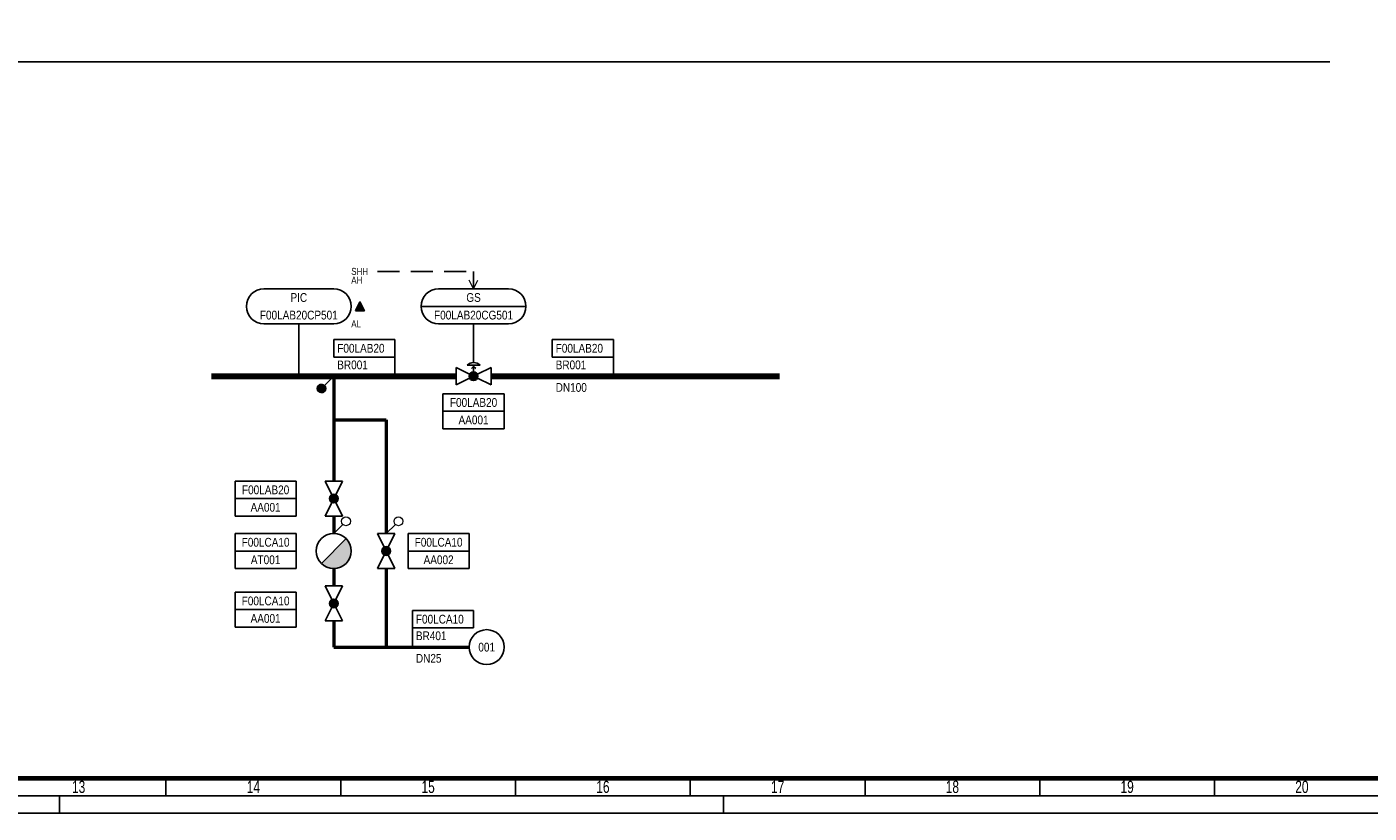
# Model space of a CAD drawing. Header units: millimetres. Extents: x 0 to 3254, y 0 to 841.
# Tile 5 of 13: x 610 to 994, y 0 to 225. Entities that reach past the tile are written whole.
import ezdxf
from ezdxf.enums import TextEntityAlignment as Align

# ---------------------------------------------------------------- set-up
doc = ezdxf.new("R2010")
doc.units = ezdxf.units.MM
doc.linetypes.add('AUSGEZOGEN', pattern=[0])
doc.linetypes.add('STRICHLINIE2', pattern=[9.525, 6.35, -3.175])
for name, color, linetype in [('1', 7, 'AUSGEZOGEN'), ('F00LAB20CP501', 4, 'Continuous'), ('FALTMARKEN', 7, 'Continuous'), ('KKS_Rahmen', 7, 'AUSGEZOGEN'), ('MSR Tag Nummer', 7, 'Continuous'), ('PLM Ltg Rahmen', 7, 'Continuous'), ('PLM Tag Nr.', 7, 'Continuous'), ('Rahmen', 7, 'Continuous')]:
    doc.layers.add(name, color=color, linetype=linetype)
for name, color, linetype, lineweight in [('F00LAB20BR001', 244, 'Continuous', 100), ('F00LAB20BR401', 244, 'Continuous', 50), ('F00LCA10BR401', 127, 'Continuous', 50)]:
    doc.layers.add(name, color=color, linetype=linetype, lineweight=lineweight)
doc.styles.add('Mainova', font='arial.ttf', dxfattribs={"width": 0.7})
doc.styles.add('PLM2', font='ARIALN.TTF')
doc.styles.get("Standard").update_dxf_attribs({"font": 'arial.ttf'})
doc.styles.add('Tag NR', font='ARIALN.TTF')

# ---------------------------------------------------------------- blocks, each defined once
blk = doc.blocks.new('*U256')
h = blk.add_hatch(color=0)
h.dxf.hatch_style = 1
h.paths.add_polyline_path([(16.25, -1.25), (18.75, -1.25), (17.5, 1.25)])
at = {"color": 0, "linetype": 'AUSGEZOGEN'}
for p, q in [((-10, 5), (10, 5)), ((-10, -5), (10, -5))]:
    blk.add_line(p, q, dxfattribs=at)
at = {"color": 0}
blk.add_lwpolyline([(16.25, -1.25), (17.5, 1.25), (18.75, -1.25)], close=True, dxfattribs=at)
at = {"color": 0, "linetype": 'AUSGEZOGEN'}
for centre, start, end in [((-10, 0), 90, 270), ((10, 0), 270, 90)]:
    blk.add_arc(centre, 5, start, end, dxfattribs=at)
at = {"flags": 9}
blk.add_attdef('PCE_TASK', text='', height=1, dxfattribs=at).set_placement((20.03, 0), align=Align.MIDDLE_LEFT)
at = {"layer": '1', "color": 0, "linetype": 'AUSGEZOGEN', "style": 'Tag NR', "flags": 8}
for tag, p in [('HHH', (15, 10)), ('HH', (15, 7.5)), ('H', (15, 5)), ('L', (15, -5)), ('LL', (15, -7.5)), ('LLL', (15, -10))]:
    blk.add_attdef(tag, text='', height=2, dxfattribs=at).set_placement(p, align=Align.MIDDLE_LEFT)
for tag, p in [('PU_Vendor', (-15, 5)), ('Typical_ID', (-15, 2.5)), ('Device_Information', (-15, -2.5))]:
    blk.add_attdef(tag, text='', height=2, dxfattribs=at).set_placement(p, align=Align.MIDDLE_RIGHT)
at = {"layer": '1', "color": 0, "linetype": 'AUSGEZOGEN', "style": 'Tag NR'}
blk.add_attdef('MEL_TYP', text='', height=2.5, dxfattribs=at).set_placement((0, 2.53), align=Align.MIDDLE_CENTER)
at = {"layer": 'MSR Tag Nummer', "color": 0, "linetype": 'AUSGEZOGEN', "style": 'Tag NR'}
blk.add_attdef('TAG_MSR_NR', text='', height=2.5, dxfattribs=at).set_placement((0, -2.5), align=Align.MIDDLE_CENTER)
blk = doc.blocks.new('*U255')
at = {"color": 0, "linetype": 'AUSGEZOGEN'}
for p, q in [((-10, 5), (10, 5)), ((-15, 0), (15, 0)), ((-10, -5), (10, -5))]:
    blk.add_line(p, q, dxfattribs=at)
for centre, start, end in [((-10, 0), 90, 270), ((10, 0), 270, 90)]:
    blk.add_arc(centre, 5, start, end, dxfattribs=at)
at = {"flags": 9}
blk.add_attdef('PCE_TASK', text='', height=1, dxfattribs=at).set_placement((20.03, 0), align=Align.MIDDLE_LEFT)
at = {"layer": '1', "color": 0, "linetype": 'AUSGEZOGEN', "style": 'Tag NR', "flags": 8}
for tag, p in [('HHH', (15, 10)), ('HH', (15, 7.5)), ('H', (15, 5)), ('L', (15, -5)), ('LL', (15, -7.5)), ('LLL', (15, -10))]:
    blk.add_attdef(tag, text='', height=2, dxfattribs=at).set_placement(p, align=Align.MIDDLE_LEFT)
for tag, p in [('PU_Vendor', (-15, 5)), ('Typical_ID', (-15, 2.5)), ('Device_Information', (-15, -2.5))]:
    blk.add_attdef(tag, text='', height=2, dxfattribs=at).set_placement(p, align=Align.MIDDLE_RIGHT)
at = {"layer": '1', "color": 0, "linetype": 'AUSGEZOGEN', "style": 'Tag NR'}
blk.add_attdef('MEL_TYP', text='', height=2.5, dxfattribs=at).set_placement((0, 2.53), align=Align.MIDDLE_CENTER)
at = {"layer": 'MSR Tag Nummer', "color": 0, "linetype": 'AUSGEZOGEN', "style": 'Tag NR'}
blk.add_attdef('TAG_MSR_NR', text='', height=2.5, dxfattribs=at).set_placement((0, -2.5), align=Align.MIDDLE_CENTER)
blk = doc.blocks.new('739_MAX')
at = {"color": 0, "linetype": 'ByBlock', "lineweight": -2}
for p, q in [((1.5, 2.5), (-1.5, 2.5)), ((-0.5, 1.75), (0, 2.25)), ((0, 0), (0, 2.5)), ((0.5, 1.75), (0, 2.25))]:
    blk.add_line(p, q, dxfattribs=at)
blk.add_arc((0, 1.04), 2.09, 44.2706, 135.7294, dxfattribs=at)
blk.add_point((0, 0), dxfattribs=at)
for tag, p in [('+', (1.25, 2.5)), ('-', (1.25, 1.25))]:
    blk.add_attdef(tag, p, '', height=1, dxfattribs=at)
blk = doc.blocks.new('00588-A')
at = {"linetype": 'ByBlock', "lineweight": -2}
h = blk.add_hatch(color=0, dxfattribs=at)
edge = h.paths.add_edge_path()
edge.add_arc((0, 0), 1.25, 0, 360)
at = {"color": 0, "linetype": 'ByBlock', "lineweight": -2}
for p, q in [((-5, 2.5), (-1.12, 0.56)), ((-5, -2.5), (-5, 2.5)), ((1.12, 0.56), (5, 2.5)), ((5, -2.5), (5, 2.5)), ((-5, -2.5), (-1.12, -0.56)), ((1.12, -0.56), (5, -2.5))]:
    blk.add_line(p, q, dxfattribs=at)
blk.add_circle((0, 0), 1.25, dxfattribs=at)
blk = doc.blocks.new('B10_KL_KKS')
at = {"layer": 'KKS_Rahmen', "color": 0}
for p, q in [((-8.75, 5), (8.75, 5)), ((-8.75, 5), (-8.75, 0)), ((8.75, 5), (8.75, 0)), ((8.75, 0), (-8.75, 0)), ((-8.75, 0), (-8.75, -5)), ((8.75, 0), (8.75, -5)), ((-8.75, -5), (8.75, -5))]:
    blk.add_line(p, q, dxfattribs=at)
at = {"layer": 'PLM Tag Nr.', "color": 0, "linetype": 'AUSGEZOGEN', "style": 'Tag NR'}
for tag, p in [('ELEM_ZWEIG', (0, 2.5)), ('NUMMER', (0, -2.5))]:
    blk.add_attdef(tag, text='', height=2.5, dxfattribs=at).set_placement(p, align=Align.MIDDLE_CENTER)
blk = doc.blocks.new('*U258')
at = {"layer": 'PLM Ltg Rahmen', "color": 0}
for p, q in [((0, 10.5), (17.5, 10.5)), ((0, 10.5), (0, 5.5)), ((17.5, 10.5), (17.5, 5.5)), ((17.5, 5.5), (0, 5.5)), ((17.5, 0), (17.5, 5.5))]:
    blk.add_line(p, q, dxfattribs=at)
at = {"layer": 'PLM Tag Nr.', "color": 0, "linetype": 'AUSGEZOGEN', "style": 'Tag NR'}
blk.add_attdef('ELEM_ZWEIG_1', text='', height=2.5, dxfattribs=at).set_placement((1, 8), align=Align.MIDDLE_LEFT)
blk.add_attdef('NUMMER_1', text='', height=2.5, dxfattribs=at).set_placement((1, 4.5), align=Align.TOP_LEFT)
blk.add_attdef('DN_1', text='', height=2.5, dxfattribs=at).set_placement((1, -5.2), align=Align.BOTTOM_LEFT)
blk = doc.blocks.new('00028-B')
at = {"color": 0, "linetype": 'ByBlock', "lineweight": -2}
for q in [(-2.5, 1.25), (-2.5, -1.25)]:
    blk.add_line((0, 0), q, dxfattribs=at)
blk = doc.blocks.new('00629-A')
at = {"layer": '1', "linetype": 'ByBlock', "lineweight": -2}
blk.add_hatch(color=0, dxfattribs=at).paths.add_polyline_path([(5, 0, 0.198912), (3.54, 3.54), (-3.54, -3.54, 0.668179)])
at = {"color": 0, "linetype": 'ByBlock', "lineweight": -2}
blk.add_circle((0, 0), 5, dxfattribs=at)
at = {"layer": '1', "color": 0, "linetype": 'ByBlock', "lineweight": -2}
blk.add_line((-3.54, -3.54), (3.54, 3.54), dxfattribs=at)
blk = doc.blocks.new('D_DRAWING_TRANSITION_KKS')
at = {"layer": 'PLM Ltg Rahmen'}
blk.add_circle((0, 0), 5, dxfattribs=at)
at = {"color": 0, "linetype": 'ByBlock', "lineweight": -2, "style": 'PLM2'}
blk.add_attdef('SEQUENTIAL_NUMBER_1', text='', height=2.5, dxfattribs=at).set_placement((0, 0), align=Align.MIDDLE_CENTER)
blk = doc.blocks.new('B15_KKS')
at = {"color": 0, "lineweight": 0}
blk.add_line((2.62, 2.62), (0, 0), dxfattribs=at)
blk.add_circle((3.5, 3.5), 1.25, dxfattribs=at)
blk = doc.blocks.new('*U259')
at = {"layer": 'PLM Ltg Rahmen', "color": 0}
for p, q in [((0, 10.5), (17.5, 10.5)), ((0, 10.5), (0, 5.5)), ((17.5, 10.5), (17.5, 5.5)), ((0, 0), (0, 5.5)), ((17.5, 5.5), (0, 5.5))]:
    blk.add_line(p, q, dxfattribs=at)
at = {"layer": 'PLM Tag Nr.', "color": 0, "linetype": 'AUSGEZOGEN', "style": 'Tag NR'}
blk.add_attdef('ELEM_ZWEIG_2', text='', height=2.5, dxfattribs=at).set_placement((1, 8), align=Align.MIDDLE_LEFT)
blk.add_attdef('NUMMER_2', text='', height=2.5, dxfattribs=at).set_placement((1, 4.5), align=Align.TOP_LEFT)
blk.add_attdef('DN_2', text='', height=2.5, dxfattribs=at).set_placement((1, -5.2), align=Align.BOTTOM_LEFT)
blk = doc.blocks.new('B18_KKS')
at = {"linetype": 'Continuous', "lineweight": 0}
h = blk.add_hatch(dxfattribs=at)
h.set_pattern_fill('ANSI31', color=0, scale=0.25, style=0)
h.set_pattern_definition([(45, (0, 0), (-0.02209709, 0.02209709), [])])
edge = h.paths.add_edge_path()
edge.add_arc((3.5, 3.5), 1.25, 0, 360)
at = {"color": 0, "lineweight": 0}
blk.add_line((2.62, 2.62), (0, 0), dxfattribs=at)
blk.add_circle((3.5, 3.5), 1.25, dxfattribs=at)
blk = doc.blocks.new('RAHMEN_A0_DIN5457')
at = {"layer": 'FALTMARKEN'}
for p, q in [((619, 0), (619, 5)), ((809, 0), (809, 5))]:
    blk.add_line(p, q, dxfattribs=at)
at = {"layer": 'Rahmen'}
for p, q in [((649.5, 10), (649.5, 5)), ((699.5, 10), (699.5, 5)), ((749.5, 10), (749.5, 5)), ((799.5, 10), (799.5, 5)), ((849.5, 10), (849.5, 5)), ((899.5, 10), (899.5, 5)), ((949.5, 10), (949.5, 5))]:
    blk.add_line(p, q, dxfattribs=at)
at = {"layer": 'Rahmen', "color": 1}
blk.add_lwpolyline([(0, 0), (1189, 0), (1189, 841), (0, 841)], close=True, dxfattribs=at)
at = {"layer": 'Rahmen', "color": 5}
blk.add_lwpolyline([(1184, 836), (15, 836), (15, 5), (1184, 5)], close=True, dxfattribs=at)
at = {"layer": 'Rahmen', "lineweight": 70}
blk.add_lwpolyline([(1179, 831), (20, 831), (20, 10), (1179, 10)], close=True, dxfattribs=at)
at = {"layer": 'Rahmen', "char_height": 3.5, "attachment_point": 5, "style": 'Mainova'}
for s, insert in [('\\pxqc;13', (624.5, 7.5)), ('\\pxqc;14', (674.5, 7.5)), ('\\pxqc;15', (724.5, 7.5)), ('\\pxqc;16', (774.5, 7.5)), ('\\pxqc;17', (824.5, 7.5)), ('\\pxqc;18', (874.5, 7.5)), ('\\pxqc;19', (924.5, 7.5)), ('\\pxqc;20', (974.5, 7.5))]:
    blk.add_mtext_dynamic_manual_height_columns(s, width=50, gutter_width=17.5, heights=[20.86], dxfattribs=dict(at, insert=insert))

msp = doc.modelspace()

# ---------------------------------------------------------------- linework, layer by layer
at = {"color": 30, "true_color": 0xf8991e}
msp.add_line((32.5, 215), (982.5, 215), dxfattribs=at)
at = {"layer": 'F00LAB20BR001', "color": 4, "linetype": 'Continuous', "lineweight": 25}
msp.add_line((737.5, 128.12), (737.5, 125), dxfattribs=at)
at = {"layer": 'F00LAB20BR001', "linetype": 'Continuous'}
for p, q in [((662.5, 125), (732.5, 125)), ((742.5, 125), (825, 125))]:
    msp.add_line(p, q, dxfattribs=at)
at = {"layer": 'F00LAB20BR401', "linetype": 'Continuous'}
for p, q in [((697.5, 125), (697.5, 95)), ((697.5, 112.5), (712.5, 112.5)), ((712.5, 112.5), (712.5, 80)), ((697.5, 85), (697.5, 80))]:
    msp.add_line(p, q, dxfattribs=at)
at = {"layer": 'F00LAB20CP501', "linetype": 'STRICHLINIE2'}
for p, q in [((710, 155), (737.5, 155)), ((737.5, 155), (737.5, 150))]:
    msp.add_line(p, q, dxfattribs=at)
at = {"layer": 'F00LAB20CP501', "color": 4, "linetype": 'Continuous', "lineweight": 25}
for p, q in [((687.5, 140), (687.5, 125)), ((737.5, 140), (737.5, 128.92))]:
    msp.add_line(p, q, dxfattribs=at)
at = {"layer": 'F00LCA10BR401', "linetype": 'Continuous'}
for p, q in [((697.5, 70), (697.5, 65)), ((712.5, 70), (712.5, 47.5)), ((697.5, 55), (697.5, 47.5)), ((697.5, 47.5), (736.25, 47.5))]:
    msp.add_line(p, q, dxfattribs=at)

# ---------------------------------------------------------------- block references
msp.add_blockref('RAHMEN_A0_DIN5457', (0, 0))
at = {"lineweight": 0}
msp.add_blockref('*U258', (760, 125), dxfattribs=at).add_auto_attribs({'ELEM_ZWEIG_1': 'F00LAB20', 'NUMMER_1': 'BR001', 'DN_1': 'DN100'})
at = {"color": 7, "linetype": 'Continuous', "lineweight": 0}
msp.add_blockref('B10_KL_KKS', (678, 90), dxfattribs=at).add_auto_attribs({'ELEM_ZWEIG': 'F00LAB20', 'NUMMER': 'AA001'})
at = {"layer": 'F00LAB20BR001', "color": 4, "linetype": 'ByBlock', "lineweight": -2}
msp.add_blockref('00588-A', (737.5, 125), dxfattribs=at)
at = {"layer": 'F00LAB20BR001', "color": 3, "linetype": 'ByBlock', "lineweight": -2, "xscale": 1.25, "yscale": 1.25, "zscale": 1.25}
msp.add_blockref('739_MAX', (737.5, 125), dxfattribs=at)
at = {"layer": 'F00LAB20BR001', "color": 0, "linetype": 'ByBlock', "lineweight": -2, "rotation": 180}
msp.add_blockref('B18_KKS', (697.5, 125), dxfattribs=at)
at = {"layer": 'F00LAB20BR001', "color": 7, "linetype": 'Continuous', "lineweight": 0}
msp.add_blockref('B10_KL_KKS', (737.5, 115), dxfattribs=at).add_auto_attribs({'ELEM_ZWEIG': 'F00LAB20', 'NUMMER': 'AA001'})
at = {"layer": 'F00LAB20BR401', "color": 0, "lineweight": 0}
msp.add_blockref('*U258', (697.5, 125), dxfattribs=at).add_auto_attribs({'ELEM_ZWEIG_1': 'F00LAB20', 'NUMMER_1': 'BR001'})
at = {"layer": 'F00LAB20BR401', "color": 4, "linetype": 'Continuous', "lineweight": -2, "rotation": 90}
msp.add_blockref('00588-A', (697.5, 90), dxfattribs=at)
at = {"layer": 'F00LAB20BR401', "color": 0, "lineweight": 0}
for p in [(697.5, 80), (712.5, 80)]:
    msp.add_blockref('B15_KKS', p, dxfattribs=at)
at = {"layer": 'F00LAB20CP501', "color": 4, "lineweight": 0}
ref = msp.add_blockref('*U256', (687.5, 145), dxfattribs=at)
ref.add_attrib('TAG_MSR_NR', 'F00LAB20CP501', dxfattribs={"layer": 'MSR Tag Nummer', "color": 0, "linetype": 'AUSGEZOGEN', "height": 2.5, "style": 'Tag NR'}).set_placement((687.5, 142.5), align=Align.MIDDLE_CENTER)
ref.add_attrib('MEL_TYP', 'PIC', dxfattribs={"layer": '1', "color": 0, "linetype": 'AUSGEZOGEN', "height": 2.5, "style": 'Tag NR'}).set_placement((687.5, 147.53), align=Align.MIDDLE_CENTER)
ref.add_attrib('HHH', 'SHH', dxfattribs={"layer": '1', "color": 0, "linetype": 'AUSGEZOGEN', "height": 2, "style": 'Tag NR'}).set_placement((702.5, 155), align=Align.MIDDLE_LEFT)
ref.add_attrib('HH', 'AH', dxfattribs={"layer": '1', "color": 0, "linetype": 'AUSGEZOGEN', "height": 2, "style": 'Tag NR'}).set_placement((702.5, 152.5), align=Align.MIDDLE_LEFT)
ref.add_attrib('L', 'AL', dxfattribs={"layer": '1', "color": 0, "linetype": 'AUSGEZOGEN', "height": 2, "style": 'Tag NR'}).set_placement((702.5, 140), align=Align.MIDDLE_LEFT)
msp.add_blockref('*U255', (737.5, 145), dxfattribs=at).add_auto_attribs({'TAG_MSR_NR': 'F00LAB20CG501', 'MEL_TYP': 'GS'})
at = {"layer": 'F00LAB20CP501', "linetype": 'STRICHLINIE2', "lineweight": 0, "rotation": 270}
msp.add_blockref('00028-B', (737.5, 150), dxfattribs=at)
at = {"layer": 'F00LCA10BR401', "color": 7, "linetype": 'Continuous', "lineweight": 0}
for p, values in [((678, 75), {'ELEM_ZWEIG': 'F00LCA10', 'NUMMER': 'AT001'}), ((727.5, 75), {'ELEM_ZWEIG': 'F00LCA10', 'NUMMER': 'AA002'}), ((678, 58.22), {'ELEM_ZWEIG': 'F00LCA10', 'NUMMER': 'AA001'})]:
    msp.add_blockref('B10_KL_KKS', p, dxfattribs=at).add_auto_attribs(values)
at = {"layer": 'F00LCA10BR401', "color": 4, "linetype": 'Continuous', "lineweight": -2}
msp.add_blockref('00629-A', (697.5, 75), dxfattribs=at)
at = {"layer": 'F00LCA10BR401', "color": 4, "linetype": 'Continuous', "lineweight": -2, "rotation": 90}
for p in [(712.5, 75), (697.5, 60)]:
    msp.add_blockref('00588-A', p, dxfattribs=at)
at = {"layer": 'F00LCA10BR401', "color": 0, "lineweight": 0}
msp.add_blockref('*U259', (720, 47.5), dxfattribs=at).add_auto_attribs({'ELEM_ZWEIG_2': 'F00LCA10', 'NUMMER_2': 'BR401', 'DN_2': 'DN25'})
at = {"layer": 'PLM Ltg Rahmen', "color": 0, "lineweight": 0}
msp.add_blockref('D_DRAWING_TRANSITION_KKS', (741.25, 47.5), dxfattribs=at).add_auto_attribs({'SEQUENTIAL_NUMBER_1': '001'})

doc.saveas('drawing.dxf')
